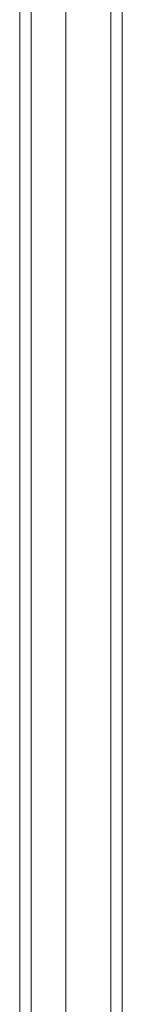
# Model space of a CAD drawing. Header units: inches. Extents: x 3 to 388, y 9 to 244.
# Tile 46 of 53: x 361.11 to 362.5, y 116.38 to 129.75. Entities that reach past the tile are written whole.
import ezdxf

# ---------------------------------------------------------------- set-up
doc = ezdxf.new("R2010")
doc.units = ezdxf.units.IN
doc.header["$LTSCALE"] = 23
doc.header["$MEASUREMENT"] = 0
doc.layers.add('Visible (ANSI)', color=7, linetype='Continuous', lineweight=5)
doc.layers.add('Visible Narrow (ANSI)', color=7, linetype='Continuous', lineweight=5)

msp = doc.modelspace()

# ---------------------------------------------------------------- linework, layer by layer
at = {"layer": 'Visible (ANSI)'}
msp.add_line((361.736, 136.9929), (361.736, 91.8531), dxfattribs=at)
at = {"layer": 'Visible Narrow (ANSI)'}
for p, q in [((361.1105, 91.5975), (361.1105, 136.7081)), ((361.2668, 136.7227), (361.2668, 91.5829)), ((362.3467, 91.8706), (362.3467, 136.2579)), ((362.503, 136.2579), (362.503, 91.8706))]:
    msp.add_line(p, q, dxfattribs=at)

doc.saveas('drawing.dxf')
